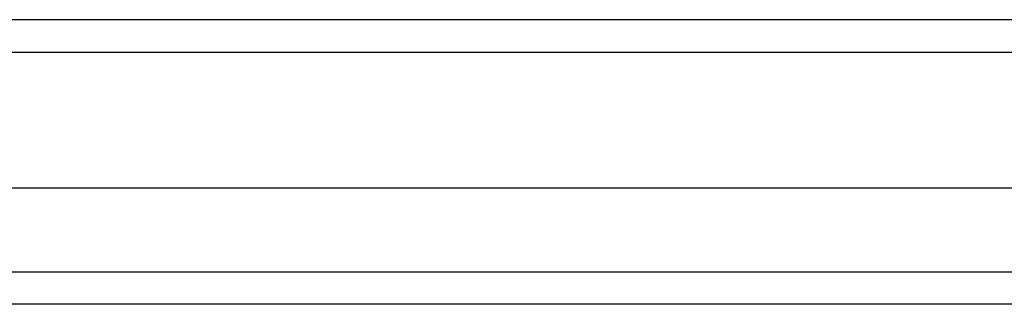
# Model space of a CAD drawing. Header units: inches. Extents: x 22 to 211, y 17 to 128.
# Tile 45 of 91: x 102.536 to 105.536, y 102.913 to 103.78. Entities that reach past the tile are written whole.
import ezdxf

# ---------------------------------------------------------------- set-up
doc = ezdxf.new("R2010")
doc.units = ezdxf.units.IN
doc.header["$MEASUREMENT"] = 0
doc.layers.add('Visible Edges(ANSI)', color=7, linetype='Continuous', lineweight=25)
doc.layers.add('Visible Tangent Edges(ANSI)', color=7, linetype='Continuous', lineweight=25)

msp = doc.modelspace()

# ---------------------------------------------------------------- linework, layer by layer
at = {"layer": 'Visible Edges(ANSI)'}
for p, q in [((123.4365, 103.7796), (99.6345, 103.7796)), ((100.2442, 103.2678), (122.8269, 103.2678)), ((122.6384, 102.9135), (100.4327, 102.9135))]:
    msp.add_line(p, q, dxfattribs=at)
at = {"layer": 'Visible Tangent Edges(ANSI)'}
for p, q in [((99.6345, 103.6806), (123.4365, 103.6806)), ((100.3027, 103.0125), (122.7684, 103.0125))]:
    msp.add_line(p, q, dxfattribs=at)

doc.saveas('drawing.dxf')
